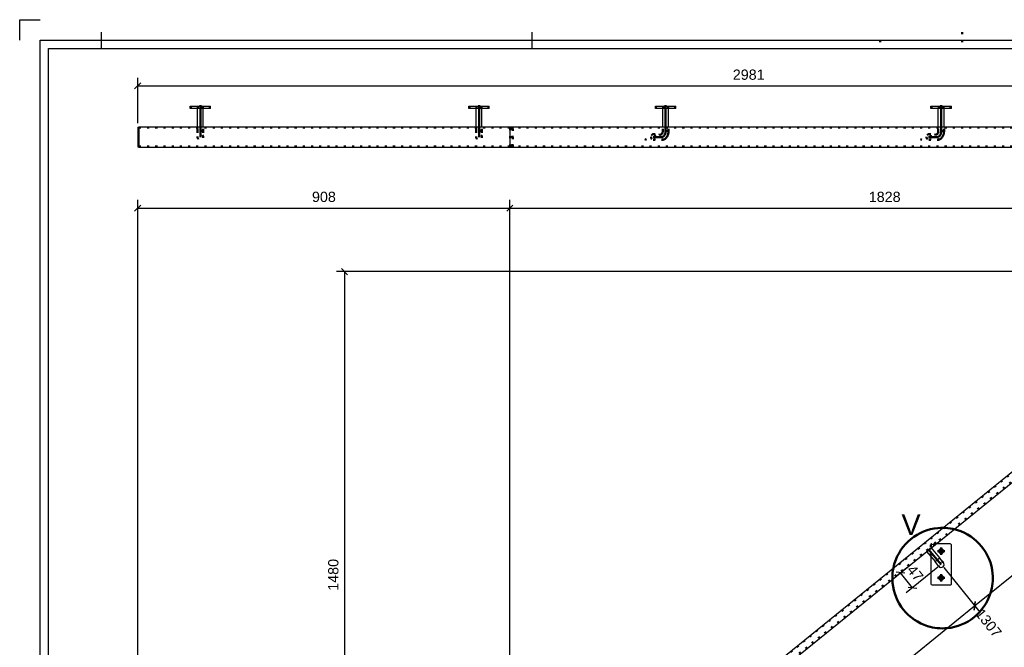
# Model space of a CAD drawing. Header units: millimetres. Extents: x -20 to 400, y -1231 to -934.
# Tile 4 of 6: x -20 to 221, y -1087 to -934. Entities that reach past the tile are written whole.
import ezdxf
from ezdxf.enums import TextEntityAlignment as Align

# ---------------------------------------------------------------- set-up
doc = ezdxf.new("R2010")
doc.units = ezdxf.units.MM
doc.linetypes.add('DOT', pattern=[2, 0.5, -1.5])
doc.linetypes.add('STRICHPUNKT2', pattern=[18.5, 10, -4, 0.5, -4])
doc.layers.get('0').update_dxf_attribs({"linetype": 'CONTINUOUS'})
for name, color, linetype in [('DIM49', 4, 'CONTINUOUS'), ('TXT_ALL', 7, 'CONTINUOUS'), ('TXT_DIM49', 2, 'CONTINUOUS')]:
    doc.layers.add(name, color=color, linetype=linetype)
doc.layers.add('LE_ALL', color=7, linetype='CONTINUOUS', lineweight=50)
doc.styles.add('ARIAL', font='arial.ttf')

# ---------------------------------------------------------------- blocks, each defined once
blk = doc.blocks.new('DINA3_00002', base_point=(393.37, -1223.63))
for p, q in [((0.37, -940.63), (0.37, -936.63)), ((105.37, -936.63), (105.37, -940.63)), ((-12.63, -1223.63), (-12.63, -940.63)), ((-12.63, -940.63), (393.37, -940.63))]:
    blk.add_line(p, q)
for points in [[(-19.63, -938.63), (-19.63, -933.63), (-14.63, -933.63)], [(-14.63, -1225.63), (-14.63, -938.63), (395.37, -938.63)]]:
    blk.add_lwpolyline(points)
at = {"layer": 'LE_ALL', "linetype": 'DOT'}
for p, q in [((210.37, -936.63), (210.37, -940.63)), ((190.37, -938.63), (190.37, -940.63))]:
    blk.add_line(p, q, dxfattribs=at)
blk = doc.blocks.new('_ZBL0011_00001')
blk.add_blockref('DINA3_00002', (393.37, -1223.63))
blk = doc.blocks.new('Koker 50x20x2 EN 10219-2_00093', base_point=(100.7, -964.76))
for p, q in [((99.99, -959.76), (282.8, -959.76)), ((99.99, -959.76), (99.99, -964.76)), ((282.8, -959.76), (282.8, -964.76)), ((283.51, -959.76), (282.8, -959.76)), ((99.99, -964.76), (282.8, -964.76)), ((282.8, -964.76), (283.51, -964.76))]:
    blk.add_line(p, q)
at = {"layer": 'LE_ALL', "color": 3, "linetype": 'DOT'}
for p, q in [((100.06, -959.96), (282.87, -959.96)), ((100.06, -964.56), (100.06, -959.96)), ((100.63, -959.96), (100.63, -964.56)), ((100.7, -964.76), (100.7, -959.76)), ((283.51, -964.76), (283.51, -959.76)), ((100.06, -964.56), (282.87, -964.56))]:
    blk.add_line(p, q, dxfattribs=at)
blk.add_lwpolyline([(283.43, -964.56), (282.87, -964.56), (282.87, -959.96), (283.43, -959.96)], close=True, dxfattribs=at)
blk = doc.blocks.new('Koker 50x20x2 EN 10219-2_00092')
blk.add_blockref('Koker 50x20x2 EN 10219-2_00093', (100.7, -964.76))
blk = doc.blocks.new('Plaatwerk D_ 5_00098', base_point=(138.59, -955.26))
for p, q in [((135.49, -954.76), (135.79, -954.76)), ((135.49, -955.26), (135.49, -954.76)), ((135.79, -955.26), (135.49, -955.26)), ((140.19, -954.76), (140.49, -954.76)), ((140.19, -955.26), (140.19, -954.76)), ((140.49, -955.26), (140.49, -954.76))]:
    blk.add_line(p, q)
blk.add_lwpolyline([(140.49, -955.26), (140.19, -955.26), (135.79, -955.26), (135.79, -954.76), (140.19, -954.76)])
at = {"layer": 'LE_ALL', "color": 3, "linetype": 'DOT'}
for p, q in [((137.39, -955.26), (137.39, -954.76)), ((138.59, -955.26), (138.59, -954.76))]:
    blk.add_line(p, q, dxfattribs=at)
blk = doc.blocks.new('_00100', base_point=(137.99, -955.56))
at = {"layer": 'LE_ALL', "color": 1, "linetype": 'STRICHPUNKT2'}
blk.add_line((137.99, -955.56), (137.99, -954.46), dxfattribs=at)
blk.add_line((137.99, -955.56), (137.99, -954.46), dxfattribs=at)
blk = doc.blocks.new('_00099')
blk.add_blockref('_00100', (137.99, -955.56))
blk = doc.blocks.new('Plaatwerk D_ 5_00097')
for name, p in [('Plaatwerk D_ 5_00098', (138.59, -955.26)), ('_00099', (0, 0))]:
    blk.add_blockref(name, p)
blk = doc.blocks.new('as 12 mm_00102', base_point=(137.03, -961.56))
for p, q in [((137.29, -959.76), (137.29, -955.26)), ((138.69, -955.26), (137.29, -955.26)), ((138.69, -959.76), (138.69, -955.26))]:
    blk.add_line(p, q)
at = {"layer": 'LE_ALL', "color": 3, "linetype": 'DOT'}
for p, q in [((137.29, -960.76), (137.29, -959.76)), ((138.69, -960.76), (137.29, -960.76)), ((138.69, -960.76), (138.69, -959.76)), ((134.97, -961.56), (137.03, -961.56)), ((134.97, -962.96), (137.03, -962.96))]:
    blk.add_line(p, q, dxfattribs=at)
at = {"layer": 'LE_ALL', "color": 1, "linetype": 'STRICHPUNKT2'}
blk.add_line((137.03, -962.26), (134.91, -962.26), dxfattribs=at)
blk.add_lwpolyline([(137.99, -955.26), (137.99, -960.76)], dxfattribs=at)
at = {"layer": 'LE_ALL', "color": 3, "linetype": 'DOT'}
for points in [[(137.01, -961.57), (137.02, -961.56), (137.03, -961.55), (137.05, -961.54), (137.09, -961.49), (137.12, -961.45), (137.15, -961.39), (137.19, -961.32), (137.21, -961.27), (137.24, -961.18), (137.26, -961.09), (137.27, -961.01), (137.29, -960.91), (137.29, -960.8), (137.29, -960.76)], [(138.69, -960.76), (138.69, -960.91), (138.68, -961.05), (138.67, -961.12), (138.65, -961.26), (138.62, -961.4), (138.61, -961.44), (138.58, -961.58), (138.54, -961.71), (138.52, -961.76), (138.47, -961.88), (138.42, -962), (138.39, -962.05), (138.33, -962.16), (138.26, -962.26), (138.23, -962.31), (138.16, -962.4), (138.08, -962.48), (138.05, -962.52), (137.97, -962.59), (137.88, -962.66), (137.85, -962.69), (137.76, -962.75), (137.67, -962.8), (137.64, -962.82), (137.55, -962.86), (137.46, -962.89), (137.42, -962.9), (137.33, -962.93), (137.23, -962.95), (137.2, -962.95), (137.11, -962.96), (137.03, -962.96)], [(134.44, -962.24), (134.44, -962.25), (134.44, -962.26), (134.44, -962.27), (134.44, -962.27), (134.44, -962.28)], [(135.51, -962.28), (135.51, -962.28), (135.51, -962.27), (135.51, -962.26), (135.51, -962.26), (135.51, -962.25), (135.51, -962.24)], [(137.03, -961.56), (137.02, -961.56), (137.01, -961.57)]]:
    blk.add_lwpolyline(points, dxfattribs=at)
at = {"layer": 'LE_ALL', "color": 1, "linetype": 'STRICHPUNKT2'}
blk.add_ellipse((137.03, -960.76), major_axis=(0, -1.5), ratio=0.642788, start_param=0, end_param=1.570796, dxfattribs=at)
at = {"layer": 'LE_ALL', "color": 3, "linetype": 'DOT'}
for centre, ratio, start_param, end_param in [((134.97, -962.26), 0.766044, 3.141593, 4.686512), ((134.97, -962.26), 0.766044, 4.734587, 6.283185), ((134.97, -962.26), 0.766044, 1.601004, 3.141593), ((134.97, -962.26), 0.766044, 0, 1.542242), ((137.03, -962.26), 0.766052, 3.141593, 6.283185), ((137.03, -962.26), 0.766044, 0, 3.141593)]:
    blk.add_ellipse(centre, major_axis=(0, -0.7), ratio=ratio, start_param=start_param, end_param=end_param, dxfattribs=at)
blk = doc.blocks.new('_00104', base_point=(132.92, -962.77))
at = {"layer": 'LE_ALL', "color": 1, "linetype": 'STRICHPUNKT2'}
for p, q in [((132.92, -962.77), (133.29, -962.93)), ((136.36, -961.75), (136.74, -961.6))]:
    blk.add_line(p, q, dxfattribs=at)
blk = doc.blocks.new('_00103')
blk.add_blockref('_00104', (132.92, -962.77))
blk = doc.blocks.new('as 12 mm_00101')
for name, p in [('as 12 mm_00102', (137.03, -961.56)), ('_00103', (0, 0))]:
    blk.add_blockref(name, p)
blk = doc.blocks.new('Handrailingsteun_00096')
for name in ['as 12 mm_00101', 'Plaatwerk D_ 5_00097']:
    blk.add_blockref(name, (0, 0))
blk = doc.blocks.new('Plaatwerk D_ 5_00116', base_point=(205.82, -955.26))
for p, q in [((202.72, -954.76), (203.02, -954.76)), ((202.72, -955.26), (202.72, -954.76)), ((203.02, -955.26), (202.72, -955.26)), ((207.42, -954.76), (207.72, -954.76)), ((207.42, -955.26), (207.42, -954.76)), ((207.72, -955.26), (207.72, -954.76))]:
    blk.add_line(p, q)
blk.add_lwpolyline([(207.72, -955.26), (207.42, -955.26), (203.02, -955.26), (203.02, -954.76), (207.42, -954.76)])
at = {"layer": 'LE_ALL', "color": 3, "linetype": 'DOT'}
for p, q in [((204.62, -955.26), (204.62, -954.76)), ((205.82, -955.26), (205.82, -954.76))]:
    blk.add_line(p, q, dxfattribs=at)
blk = doc.blocks.new('_00118', base_point=(205.22, -955.56))
at = {"layer": 'LE_ALL', "color": 1, "linetype": 'STRICHPUNKT2'}
blk.add_line((205.22, -955.56), (205.22, -954.46), dxfattribs=at)
blk.add_line((205.22, -955.56), (205.22, -954.46), dxfattribs=at)
blk = doc.blocks.new('_00117')
blk.add_blockref('_00118', (205.22, -955.56))
blk = doc.blocks.new('Plaatwerk D_ 5_00115')
for name, p in [('Plaatwerk D_ 5_00116', (205.82, -955.26)), ('_00117', (0, 0))]:
    blk.add_blockref(name, p)
blk = doc.blocks.new('as 12 mm_00120', base_point=(204.25, -961.56))
for p, q in [((204.52, -959.76), (204.52, -955.26)), ((205.92, -955.26), (204.52, -955.26)), ((205.92, -959.76), (205.92, -955.26))]:
    blk.add_line(p, q)
at = {"layer": 'LE_ALL', "color": 3, "linetype": 'DOT'}
for p, q in [((204.52, -960.76), (204.52, -959.76)), ((205.92, -960.76), (204.52, -960.76)), ((205.92, -960.76), (205.92, -959.76)), ((202.2, -961.56), (204.25, -961.56)), ((202.2, -962.96), (204.25, -962.96))]:
    blk.add_line(p, q, dxfattribs=at)
at = {"layer": 'LE_ALL', "color": 1, "linetype": 'STRICHPUNKT2'}
blk.add_line((204.25, -962.26), (202.13, -962.26), dxfattribs=at)
blk.add_lwpolyline([(205.22, -955.26), (205.22, -960.76)], dxfattribs=at)
at = {"layer": 'LE_ALL', "color": 3, "linetype": 'DOT'}
for points in [[(204.23, -961.57), (204.24, -961.56), (204.26, -961.55), (204.27, -961.54), (204.31, -961.49), (204.34, -961.45), (204.38, -961.39), (204.41, -961.32), (204.43, -961.27), (204.46, -961.18), (204.48, -961.09), (204.5, -961.01), (204.51, -960.91), (204.52, -960.8), (204.52, -960.76)], [(205.92, -960.76), (205.91, -960.91), (205.9, -961.05), (205.9, -961.12), (205.87, -961.26), (205.85, -961.4), (205.84, -961.44), (205.8, -961.58), (205.76, -961.71), (205.74, -961.76), (205.69, -961.88), (205.64, -962), (205.61, -962.05), (205.55, -962.16), (205.49, -962.26), (205.45, -962.31), (205.38, -962.4), (205.3, -962.48), (205.27, -962.52), (205.19, -962.59), (205.11, -962.66), (205.07, -962.69), (204.99, -962.75), (204.9, -962.8), (204.86, -962.82), (204.77, -962.86), (204.68, -962.89), (204.65, -962.9), (204.55, -962.93), (204.46, -962.95), (204.43, -962.95), (204.33, -962.96), (204.26, -962.96)], [(201.66, -962.24), (201.66, -962.25), (201.66, -962.26), (201.66, -962.27), (201.66, -962.27), (201.66, -962.28)], [(202.73, -962.28), (202.73, -962.28), (202.73, -962.27), (202.73, -962.26), (202.73, -962.26), (202.73, -962.25), (202.73, -962.24)], [(204.25, -961.56), (204.25, -961.56), (204.23, -961.57)]]:
    blk.add_lwpolyline(points, dxfattribs=at)
at = {"layer": 'LE_ALL', "color": 1, "linetype": 'STRICHPUNKT2'}
blk.add_ellipse((204.25, -960.76), major_axis=(0, -1.5), ratio=0.642788, start_param=0, end_param=1.570796, dxfattribs=at)
at = {"layer": 'LE_ALL', "color": 3, "linetype": 'DOT'}
for centre, ratio, start_param, end_param in [((202.2, -962.26), 0.766044, 3.141593, 4.686512), ((202.2, -962.26), 0.766044, 4.734587, 6.283185), ((202.2, -962.26), 0.766044, 1.601004, 3.141593), ((202.2, -962.26), 0.766044, 0, 1.542242), ((204.25, -962.26), 0.766052, 3.141593, 6.283185), ((204.25, -962.26), 0.766044, 0, 3.141593)]:
    blk.add_ellipse(centre, major_axis=(0, -0.7), ratio=ratio, start_param=start_param, end_param=end_param, dxfattribs=at)
blk = doc.blocks.new('_00122', base_point=(200.14, -962.77))
at = {"layer": 'LE_ALL', "color": 1, "linetype": 'STRICHPUNKT2'}
for p, q in [((200.14, -962.77), (200.51, -962.93)), ((203.59, -961.75), (203.96, -961.6))]:
    blk.add_line(p, q, dxfattribs=at)
blk = doc.blocks.new('_00121')
blk.add_blockref('_00122', (200.14, -962.77))
blk = doc.blocks.new('as 12 mm_00119')
for name, p in [('as 12 mm_00120', (204.25, -961.56)), ('_00121', (0, 0))]:
    blk.add_blockref(name, p)
blk = doc.blocks.new('Handrailingsteun_00114')
for name in ['as 12 mm_00119', 'Plaatwerk D_ 5_00115']:
    blk.add_blockref(name, (0, 0))
blk = doc.blocks.new('Koker 50x20x2 EN 10219-2_00124', base_point=(9.46, -964.56))
for p, q in [((9.46, -959.76), (99.99, -959.76)), ((9.46, -959.76), (9.46, -964.76)), ((99.99, -959.76), (99.99, -964.76)), ((9.46, -964.76), (99.99, -964.76))]:
    blk.add_line(p, q)
at = {"layer": 'LE_ALL', "color": 3, "linetype": 'DOT'}
for p, q in [((9.46, -959.96), (100.06, -959.96)), ((100.06, -964.56), (100.06, -959.96)), ((100.63, -959.96), (100.63, -964.56)), ((100.7, -964.76), (100.7, -959.76)), ((9.46, -964.56), (100.06, -964.56))]:
    blk.add_line(p, q, dxfattribs=at)
blk = doc.blocks.new('Koker 50x20x2 EN 10219-2_00123')
blk.add_blockref('Koker 50x20x2 EN 10219-2_00124', (9.46, -964.56))
blk = doc.blocks.new('_D1', base_point=(154.37, -948.28))
at = {"layer": 'DIM49', "color": 1}
for p, q in [((9.16, -958.86), (9.16, -947.78)), ((9.91, -949.03), (8.41, -950.53)), ((9.16, -949.78), (307.26, -949.78))]:
    blk.add_line(p, q, dxfattribs=at)
at = {"layer": 'TXT_DIM49', "style": 'ARIAL'}
blk.add_text('2981', height=2.5, dxfattribs=at).set_placement((154.37, -948.28))
blk = doc.blocks.new('Plaatwerk D_ 3_00126', base_point=(9.16, -964.66))
for p, q in [((9.16, -959.86), (9.46, -959.86)), ((9.16, -959.86), (9.16, -964.66)), ((9.46, -959.86), (9.46, -964.66)), ((9.16, -964.66), (9.46, -964.66))]:
    blk.add_line(p, q)
blk.add_blockref('_D1', (154.37, -948.28))
blk = doc.blocks.new('Plaatwerk D_ 3_00125')
blk.add_blockref('Plaatwerk D_ 3_00126', (9.16, -964.66))
blk = doc.blocks.new('Plaatwerk D_ 5_00131', base_point=(25.06, -955.26))
for p, q in [((21.96, -954.76), (22.26, -954.76)), ((21.96, -955.26), (21.96, -954.76)), ((22.26, -955.26), (21.96, -955.26)), ((26.66, -954.76), (26.96, -954.76)), ((26.66, -955.26), (26.66, -954.76)), ((26.96, -955.26), (26.96, -954.76))]:
    blk.add_line(p, q)
blk.add_lwpolyline([(26.96, -955.26), (26.66, -955.26), (22.26, -955.26), (22.26, -954.76), (26.66, -954.76)])
at = {"layer": 'LE_ALL', "color": 3, "linetype": 'DOT'}
for p, q in [((23.86, -955.26), (23.86, -954.76)), ((25.06, -955.26), (25.06, -954.76))]:
    blk.add_line(p, q, dxfattribs=at)
blk = doc.blocks.new('_00133', base_point=(24.46, -955.56))
at = {"layer": 'LE_ALL', "color": 1, "linetype": 'STRICHPUNKT2'}
blk.add_line((24.46, -955.56), (24.46, -954.46), dxfattribs=at)
blk.add_line((24.46, -955.56), (24.46, -954.46), dxfattribs=at)
blk = doc.blocks.new('_00132')
blk.add_blockref('_00133', (24.46, -955.56))
blk = doc.blocks.new('Plaatwerk D_ 5_00130')
for name, p in [('Plaatwerk D_ 5_00131', (25.06, -955.26)), ('_00132', (0, 0))]:
    blk.add_blockref(name, p)
blk = doc.blocks.new('Massief ø 14_00135', base_point=(23.76, -962.24))
for p, q in [((25.16, -955.26), (23.76, -955.26)), ((23.76, -959.76), (23.76, -955.26)), ((25.16, -959.76), (25.16, -955.26))]:
    blk.add_line(p, q)
at = {"layer": 'LE_ALL', "color": 3, "linetype": 'DOT'}
for p, q in [((23.76, -960.76), (23.76, -959.76)), ((25.16, -960.76), (23.76, -960.76)), ((23.76, -960.76), (23.76, -962.26)), ((25.16, -960.76), (25.16, -959.76)), ((25.16, -960.76), (25.16, -962.26))]:
    blk.add_line(p, q, dxfattribs=at)
at = {"layer": 'LE_ALL', "color": 1, "linetype": 'STRICHPUNKT2'}
blk.add_lwpolyline([(24.46, -955.26), (24.46, -960.76), (24.46, -962.26)], dxfattribs=at)
at = {"layer": 'LE_ALL', "color": 3, "linetype": 'DOT'}
blk.add_lwpolyline([(23.76, -962.24), (23.76, -962.25), (23.76, -962.26), (23.76, -962.27), (23.76, -962.27), (23.76, -962.28, 0.974941), (25.16, -962.28), (25.16, -962.28), (25.16, -962.27), (25.16, -962.26), (25.16, -962.26), (25.16, -962.25), (25.16, -962.24, 0.972344)], format="xyb", close=True, dxfattribs=at)
blk = doc.blocks.new('Massief ø 14_00134')
blk.add_blockref('Massief ø 14_00135', (23.76, -962.24))
blk = doc.blocks.new('Handrailingsteun_00129')
for name in ['Plaatwerk D_ 5_00130', 'Massief ø 14_00134']:
    blk.add_blockref(name, (0, 0))
blk = doc.blocks.new('Plaatwerk D_ 5_00138', base_point=(93.06, -955.26))
for p, q in [((89.96, -954.76), (90.26, -954.76)), ((89.96, -955.26), (89.96, -954.76)), ((90.26, -955.26), (89.96, -955.26)), ((94.66, -954.76), (94.96, -954.76)), ((94.66, -955.26), (94.66, -954.76)), ((94.96, -955.26), (94.96, -954.76))]:
    blk.add_line(p, q)
blk.add_lwpolyline([(94.96, -955.26), (94.66, -955.26), (90.26, -955.26), (90.26, -954.76), (94.66, -954.76)])
at = {"layer": 'LE_ALL', "color": 3, "linetype": 'DOT'}
for p, q in [((91.86, -955.26), (91.86, -954.76)), ((93.06, -955.26), (93.06, -954.76))]:
    blk.add_line(p, q, dxfattribs=at)
blk = doc.blocks.new('_00140', base_point=(92.46, -955.56))
at = {"layer": 'LE_ALL', "color": 1, "linetype": 'STRICHPUNKT2'}
blk.add_line((92.46, -955.56), (92.46, -954.46), dxfattribs=at)
blk.add_line((92.46, -955.56), (92.46, -954.46), dxfattribs=at)
blk = doc.blocks.new('_00139')
blk.add_blockref('_00140', (92.46, -955.56))
blk = doc.blocks.new('Plaatwerk D_ 5_00137')
for name, p in [('Plaatwerk D_ 5_00138', (93.06, -955.26)), ('_00139', (0, 0))]:
    blk.add_blockref(name, p)
blk = doc.blocks.new('Massief ø 14_00142', base_point=(91.76, -962.24))
for p, q in [((93.16, -955.26), (91.76, -955.26)), ((91.76, -959.76), (91.76, -955.26)), ((93.16, -959.76), (93.16, -955.26))]:
    blk.add_line(p, q)
at = {"layer": 'LE_ALL', "color": 3, "linetype": 'DOT'}
for p, q in [((91.76, -960.76), (91.76, -959.76)), ((93.16, -960.76), (91.76, -960.76)), ((91.76, -960.76), (91.76, -962.26)), ((93.16, -960.76), (93.16, -959.76)), ((93.16, -960.76), (93.16, -962.26))]:
    blk.add_line(p, q, dxfattribs=at)
at = {"layer": 'LE_ALL', "color": 1, "linetype": 'STRICHPUNKT2'}
blk.add_lwpolyline([(92.46, -955.26), (92.46, -960.76), (92.46, -962.26)], dxfattribs=at)
at = {"layer": 'LE_ALL', "color": 3, "linetype": 'DOT'}
blk.add_lwpolyline([(91.76, -962.24), (91.76, -962.25), (91.76, -962.26), (91.76, -962.27), (91.76, -962.27), (91.76, -962.28, 0.974941), (93.16, -962.28), (93.16, -962.28), (93.16, -962.27), (93.16, -962.26), (93.16, -962.26), (93.16, -962.25), (93.16, -962.24, 0.972344)], format="xyb", close=True, dxfattribs=at)
blk = doc.blocks.new('Massief ø 14_00141')
blk.add_blockref('Massief ø 14_00142', (91.76, -962.24))
blk = doc.blocks.new('Handrailingsteun_00136')
for name in ['Plaatwerk D_ 5_00137', 'Massief ø 14_00141']:
    blk.add_blockref(name, (0, 0))
blk = doc.blocks.new('Muurleuning_00091')
for name in ['Plaatwerk D_ 3_00125', 'Handrailingsteun_00129', 'Handrailingsteun_00136', 'Handrailingsteun_00096', 'Handrailingsteun_00114', 'Koker 50x20x2 EN 10219-2_00123', 'Koker 50x20x2 EN 10219-2_00092']:
    blk.add_blockref(name, (0, 0))
blk = doc.blocks.new('00 begane grond_00090')
blk.add_blockref('Muurleuning_00091', (0, 0))
blk = doc.blocks.new('Duplex_00089')
blk.add_blockref('00 begane grond_00090', (0, 0))
blk = doc.blocks.new('Assen_00088')
blk.add_blockref('Duplex_00089', (0, 0))
blk = doc.blocks.new('_A3D0022_00087')
blk.add_blockref('Assen_00088', (0, 0))
blk = doc.blocks.new('_ANS0022_00086')
blk.add_blockref('_A3D0022_00087', (0, 0))
blk = doc.blocks.new('TFIELD_00150', base_point=(195.54, -1056.83))
at = {"layer": 'TXT_ALL', "color": 1, "style": 'ARIAL'}
blk.add_text('V', height=5, dxfattribs=at).set_placement((195.54, -1056.83), align=Align.MIDDLE_LEFT)
blk = doc.blocks.new('FLEX_00149', base_point=(197.84, -1060.33))
blk.add_blockref('TFIELD_00150', (195.54, -1056.83))
blk = doc.blocks.new('3DFIGCON_00148')
blk.add_blockref('FLEX_00149', (197.84, -1060.33))
blk = doc.blocks.new('_00147', base_point=(215.09, -1062.14))
at = {"layer": 'LE_ALL', "color": 4}
blk.add_lwpolyline([(215.09, -1062.14, 0.148336), (209.19, -1058.14, 0.049127), (206.84, -1057.66, 0.049127), (204.44, -1057.64, 0.148336), (197.84, -1060.33, 0.148336), (193.85, -1066.22, 0.049127), (193.37, -1068.57, 0.049127), (193.35, -1070.97, 0.148336), (196.03, -1077.57, 0.148336), (201.92, -1081.56, 0.049127), (204.28, -1082.05, 0.049127), (206.68, -1082.06, 0.148336), (213.27, -1079.38, 0.148336), (217.27, -1073.49, 0.049127), (217.75, -1071.13, 0.049127), (217.77, -1068.73, 0.148336)], format="xyb", close=True, dxfattribs=at)
blk.add_blockref('3DFIGCON_00148', (0, 0))
blk = doc.blocks.new('_00146')
blk.add_blockref('_00147', (215.09, -1062.14))
blk = doc.blocks.new('_00145')
blk.add_blockref('_00146', (0, 0))
blk = doc.blocks.new('_D6', base_point=(51.69, -978.09))
at = {"layer": 'DIM49', "color": 1}
for p, q in [((9.16, -1142.12), (9.16, -977.59)), ((99.99, -1142.12), (99.99, -977.59)), ((9.91, -978.84), (8.41, -980.34)), ((9.16, -979.59), (99.99, -979.59)), ((99.24, -980.34), (100.74, -978.84))]:
    blk.add_line(p, q, dxfattribs=at)
at = {"layer": 'TXT_DIM49', "style": 'ARIAL'}
blk.add_text('908', height=2.5, dxfattribs=at).set_placement((51.69, -978.09))
blk = doc.blocks.new('_D7', base_point=(187.55, -978.09))
at = {"layer": 'DIM49', "color": 1}
for p, q in [((99.99, -1142.12), (99.99, -977.59)), ((282.8, -994.08), (282.8, -977.59)), ((100.74, -978.84), (99.24, -980.34)), ((99.99, -979.59), (282.8, -979.59)), ((282.05, -980.34), (283.55, -978.84))]:
    blk.add_line(p, q, dxfattribs=at)
at = {"layer": 'TXT_DIM49', "style": 'ARIAL'}
blk.add_text('1828', height=2.5, dxfattribs=at).set_placement((187.55, -978.09))
blk = doc.blocks.new('_D10', base_point=(176.6, -1104.49))
at = {"layer": 'DIM49', "color": 1}
for p, q in [((205.85, -1067.3), (214.65, -1078.18)), ((213.28, -1077.68), (213.5, -1075.57)), ((146.17, -1131.06), (213.39, -1076.62)), ((138.62, -1121.74), (147.43, -1132.61)), ((146.28, -1130), (146.06, -1132.11))]:
    blk.add_line(p, q, dxfattribs=at)
at = {"layer": 'TXT_DIM49', "style": 'ARIAL'}
blk.add_text('865', height=2.5, rotation=39.0012, dxfattribs=at).set_placement((176.6, -1104.49))
blk = doc.blocks.new('_D11', base_point=(243.82, -1050.05))
at = {"layer": 'DIM49', "color": 1}
for p, q in [((273.07, -1012.87), (281.87, -1023.74)), ((213.39, -1076.62), (280.61, -1022.18)), ((280.5, -1023.24), (280.73, -1021.13)), ((205.85, -1067.3), (214.65, -1078.18)), ((213.5, -1075.57), (213.28, -1077.68))]:
    blk.add_line(p, q, dxfattribs=at)
at = {"layer": 'TXT_DIM49', "style": 'ARIAL'}
blk.add_text('865', height=2.5, rotation=39.0012, dxfattribs=at).set_placement((243.82, -1050.05))
blk = doc.blocks.new('_D14', base_point=(213.36, -1078.57))
at = {"layer": 'DIM49', "color": 1}
blk.add_line((205.85, -1067.3), (214.34, -1077.79), dxfattribs=at)
at = {"layer": 'TXT_DIM49', "style": 'ARIAL'}
blk.add_text('1307', height=2.5, rotation=309.001, dxfattribs=at).set_placement((213.36, -1078.57))
blk = doc.blocks.new('Koker 50x20x2 EN 10219-2_00156', base_point=(100.06, -1143.32))
for p, q in [((99.99, -1143.12), (282.8, -995.08)), ((100.7, -1145.12), (283.51, -997.08))]:
    blk.add_line(p, q)
at = {"layer": 'LE_ALL', "color": 3, "linetype": 'DOT'}
for p, q in [((100.06, -1143.32), (282.87, -995.28)), ((100.63, -1144.92), (283.43, -996.88))]:
    blk.add_line(p, q, dxfattribs=at)
for name, p in [('_D6', (51.69, -978.09)), ('_D7', (187.55, -978.09)), ('_D11', (243.82, -1050.05)), ('_D10', (176.6, -1104.49)), ('_D14', (213.36, -1078.57))]:
    blk.add_blockref(name, p)
blk = doc.blocks.new('Koker 50x20x2 EN 10219-2_00155')
blk.add_blockref('Koker 50x20x2 EN 10219-2_00156', (100.06, -1143.32))
blk = doc.blocks.new('_D19', base_point=(58.14, -1072.94))
at = {"layer": 'DIM49', "color": 1}
for p, q in [((60.39, -995.83), (58.89, -994.33)), ((281.8, -995.08), (57.64, -995.08)), ((59.64, -995.08), (59.64, -1143.12)), ((78.93, -1143.12), (57.64, -1143.12)), ((58.89, -1142.37), (60.39, -1143.87))]:
    blk.add_line(p, q, dxfattribs=at)
at = {"layer": 'TXT_DIM49', "style": 'ARIAL'}
blk.add_text('1480', height=2.5, rotation=90.0002, dxfattribs=at).set_placement((58.14, -1072.94))
blk = doc.blocks.new('Koker 50x20x2 EN 10219-2_00158', base_point=(282.87, -995.28))
blk.add_blockref('_D19', (58.14, -1072.94))
blk = doc.blocks.new('Koker 50x20x2 EN 10219-2_00157')
blk.add_blockref('Koker 50x20x2 EN 10219-2_00158', (282.87, -995.28))
blk = doc.blocks.new('Plaatwerk D_ 5_00179', base_point=(204.62, -1063.28))
for p, q in [((207.42, -1061.53), (203.92, -1061.53)), ((202.72, -1064.64), (202.72, -1071.23))]:
    blk.add_line(p, q)
blk.add_lwpolyline([(203.02, -1071.53), (207.42, -1071.53, 0.414214), (207.72, -1071.23), (207.72, -1061.83, 0.414214), (207.42, -1061.53)], format="xyb")
for centre in [(205.22, -1063.28), (205.22, -1069.78)]:
    blk.add_circle(centre, 0.6)
blk.add_arc((203.02, -1071.23), 0.3, 180, -90)
at = {"layer": 'LE_ALL', "color": 3, "linetype": 'DOT'}
for p, q in [((202.72, -1061.83), (202.72, -1064.64)), ((203.92, -1061.53), (203.02, -1061.53))]:
    blk.add_line(p, q, dxfattribs=at)
blk.add_arc((203.02, -1061.83), 0.3, 90, 180, dxfattribs=at)
blk = doc.blocks.new('_00181', base_point=(205.22, -1069.78))
at = {"layer": 'LE_ALL', "color": 1, "linetype": 'STRICHPUNKT2'}
for p, q in [((205.22, -1063.28), (204.32, -1063.28)), ((205.22, -1063.28), (204.32, -1063.28)), ((205.22, -1063.28), (205.22, -1062.38)), ((205.22, -1063.28), (205.22, -1062.38)), ((205.22, -1063.28), (206.12, -1063.28)), ((205.22, -1063.28), (205.22, -1064.18)), ((205.22, -1063.28), (206.12, -1063.28)), ((205.22, -1063.28), (205.22, -1064.18)), ((205.22, -1069.78), (205.22, -1068.88)), ((205.22, -1069.78), (205.22, -1068.88)), ((205.22, -1069.78), (204.32, -1069.78)), ((205.22, -1069.78), (204.32, -1069.78)), ((205.22, -1069.78), (206.12, -1069.78)), ((205.22, -1069.78), (205.22, -1070.68)), ((205.22, -1069.78), (206.12, -1069.78)), ((205.22, -1069.78), (205.22, -1070.68))]:
    blk.add_line(p, q, dxfattribs=at)
blk = doc.blocks.new('_00180')
blk.add_blockref('_00181', (205.22, -1069.78))
blk = doc.blocks.new('Plaatwerk D_ 5_00178')
for name, p in [('Plaatwerk D_ 5_00179', (204.62, -1063.28)), ('_00180', (0, 0))]:
    blk.add_blockref(name, p)
blk = doc.blocks.new('_D20', base_point=(196.7, -1067.92))
at = {"layer": 'DIM49', "color": 1}
for p, q in [((196.32, -1068.65), (194.21, -1068.42)), ((194.41, -1069.23), (196.82, -1067.28)), ((198.23, -1072.19), (195.27, -1068.53)), ((204.44, -1067.15), (196.67, -1073.45)), ((197.17, -1072.08), (199.28, -1072.3))]:
    blk.add_line(p, q, dxfattribs=at)
at = {"layer": 'TXT_DIM49', "style": 'ARIAL'}
blk.add_text('47', height=2.5, rotation=309.001, dxfattribs=at).set_placement((196.7, -1067.92))
blk = doc.blocks.new('as 12 mm_00183', base_point=(205.75, -1066.08))
for p, q in [((201.66, -1063.37), (202.2, -1062.92)), ((201.66, -1063.37), (203.72, -1065.83)), ((202.74, -1062.48), (204.79, -1064.93)), ((203.72, -1065.83), (204.79, -1064.93)), ((204.68, -1066.98), (203.72, -1065.83)), ((205.75, -1066.08), (204.79, -1064.93))]:
    blk.add_line(p, q)
blk.add_arc((205.22, -1066.53), 0.7, -140, 40)
at = {"layer": 'LE_ALL', "color": 3, "linetype": 'DOT'}
for p, q in [((202.2, -1062.92), (202.73, -1062.48)), ((202.73, -1062.48), (202.74, -1062.48))]:
    blk.add_line(p, q, dxfattribs=at)
at = {"layer": 'LE_ALL', "color": 1, "linetype": 'STRICHPUNKT2'}
blk.add_lwpolyline([(205.22, -1066.53), (204.25, -1065.38), (202.13, -1062.85)], dxfattribs=at)
at = {"layer": 'LE_ALL', "color": 3, "linetype": 'DOT'}
blk.add_arc((205.22, -1066.53), 0.7, 40, -140, dxfattribs=at)
blk.add_blockref('_D20', (196.7, -1067.92))
blk = doc.blocks.new('_00185', base_point=(200.14, -1063.98))
at = {"layer": 'LE_ALL', "color": 1, "linetype": 'STRICHPUNKT2'}
for p, q in [((203.59, -1061.08), (203.96, -1061.53)), ((200.14, -1063.98), (200.51, -1064.42))]:
    blk.add_line(p, q, dxfattribs=at)
blk = doc.blocks.new('_00184')
blk.add_blockref('_00185', (200.14, -1063.98))
blk = doc.blocks.new('as 12 mm_00182')
for name, p in [('_00184', (0, 0)), ('as 12 mm_00183', (205.75, -1066.08))]:
    blk.add_blockref(name, p)
blk = doc.blocks.new('Handrailingsteun_00177')
for name in ['as 12 mm_00182', 'Plaatwerk D_ 5_00178']:
    blk.add_blockref(name, (0, 0))
blk = doc.blocks.new('Muurleuning_00154')
for name in ['Koker 50x20x2 EN 10219-2_00155', 'Koker 50x20x2 EN 10219-2_00157', 'Handrailingsteun_00177']:
    blk.add_blockref(name, (0, 0))
blk = doc.blocks.new('00 begane grond_00153')
blk.add_blockref('Muurleuning_00154', (0, 0))
blk = doc.blocks.new('Duplex_00152')
blk.add_blockref('00 begane grond_00153', (0, 0))
blk = doc.blocks.new('Assen_00151')
blk.add_blockref('Duplex_00152', (0, 0))
blk = doc.blocks.new('_A3D0023_00144')
for name in ['Assen_00151', '_00145']:
    blk.add_blockref(name, (0, 0))
blk = doc.blocks.new('_ANS0023_00143')
blk.add_blockref('_A3D0023_00144', (0, 0))

msp = doc.modelspace()

# ---------------------------------------------------------------- block references
for name in ['_ZBL0011_00001', '_ANS0022_00086', '_ANS0023_00143']:
    msp.add_blockref(name, (0, 0))

doc.saveas('drawing.dxf')
